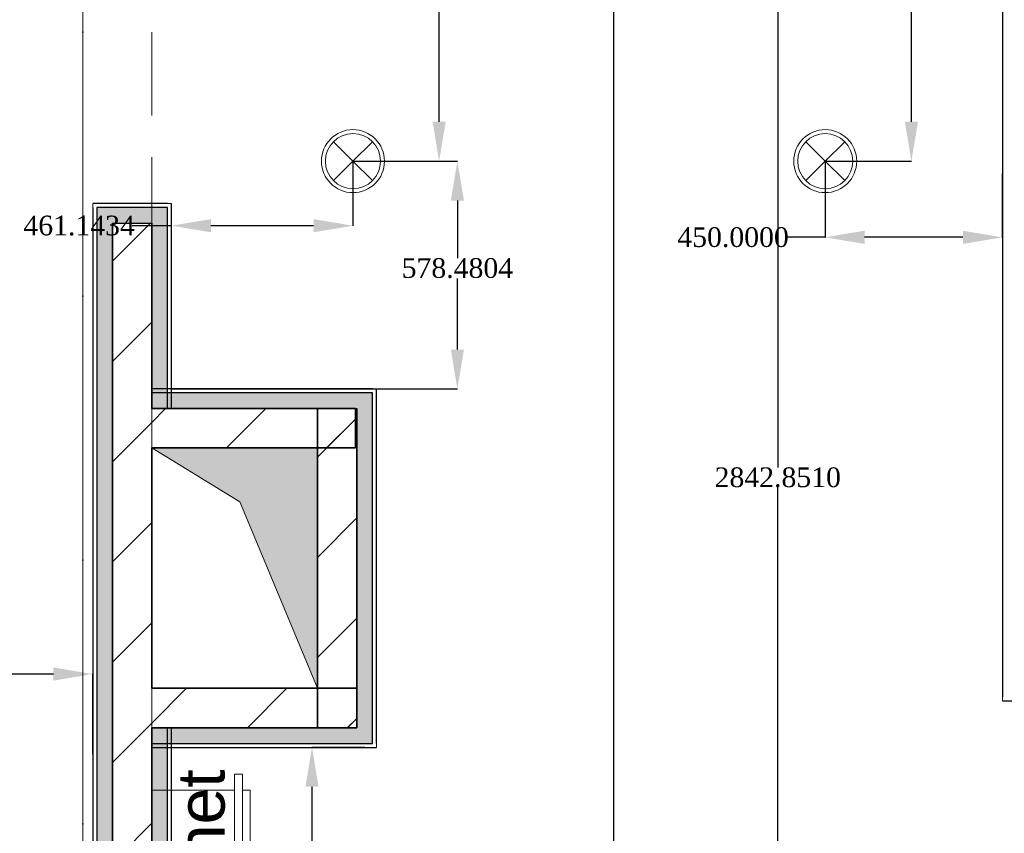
# Model space of a CAD drawing. Header units: millimetres. Extents: x 0 to 88385, y 0 to 41127.
# Tile 65 of 244: x 43071 to 45573, y 22507 to 24574. Entities that reach past the tile are written whole.
import ezdxf
from ezdxf import colors
from ezdxf.entities.mleader import LeaderData, LeaderLine
from ezdxf.enums import TextEntityAlignment as Align
from ezdxf.math import Vec2, Vec3

# ---------------------------------------------------------------- set-up
doc = ezdxf.new("R2010")
doc.units = ezdxf.units.MM
doc.header["$MEASUREMENT"] = 0
doc.linetypes.add('Dot & Dashed', pattern=[670.277762, 317.5, -176.388889, 0, -176.388874])
doc.linetypes.add('Hidden', pattern=[317.5, 211.666667, -105.833333])
for name, color, linetype in [('- ავარიული განათება', 7, 'Continuous'), ('- განათება', 7, 'Continuous'), ('New_Structural - Bearing', 7, 'Continuous'), ('Structural - Bearing', 7, 'Continuous'), ('Structural - Grid', 7, 'Continuous')]:
    doc.layers.add(name, color=color, linetype=linetype)
for name, color, linetype, lineweight in [('2D Drafting - General_Pen_No__1', 7, 'Continuous', 13), ('2D Drafting - General_Pen_No__2', 8, 'Continuous', 15), ('Interior - Furniture _Pen_No__20', 1, 'Continuous', 0), ('New_Structural - Bearing_Pen_No__1', 7, 'Continuous', 13), ('Structural - Bearing_Pen_No__27', 7, 'Continuous', 35)]:
    doc.layers.add(name, color=color, linetype=linetype, lineweight=lineweight)
for name, color, linetype, lineweight, true_color in [('New_Interior - Lamp_Pen_No__77', 7, 'Continuous', 20, 0xffeb28), ('New_Structural - Bearing_Pen_No__255', 7, 'Continuous', 13, 0xe8e8e8), ('New_Structural - Bearing_Pen_No__5', 7, 'Continuous', 25, 0x40a5ff), ('Structural - Bearing_Pen_No__81', 7, 'Continuous', 20, 0x6a6a6a), ('Structural - Grid_Pen_No__81', 7, 'Continuous', 20, 0x6a6a6a)]:
    doc.layers.add(name, color=color, linetype=linetype, lineweight=lineweight, true_color=true_color)
doc.styles.add('GENERATED_STYLE_1', font='arial.ttf')
doc.styles.add('GENERATED_STYLE_2', font='txt')
doc.styles.get("Standard").update_dxf_attribs({"font": 'sylfaen.ttf'})
doc.dimstyles.get("Standard").update_dxf_attribs({"dimtxt": 0.18, "dimasz": 0.18, "dimexe": 0.18, "dimexo": 0.0625, "dimgap": 0.09, "dimtad": 0, "dimtih": 1, "dimtoh": 1, "dimdec": 4, "dimzin": 0, "dimdsep": 46, "dimtxsty": 'Standard', "dimcen": 0.09, "dimadec": 0, "dimazin": 0, "dimtfac": 1, "dimtdec": 4, "dimtofl": 0, "dimtmove": 0, "dimatfit": 3, "dimfxl": 1, "dimtolj": 1, "dimtzin": 0, "dimarcsym": 0})
pattern_1 = [(45, (0, 0), (-127.2792, 127.2792), [])]

# ---------------------------------------------------------------- blocks, each defined once
blk = doc.blocks.new('Wall_25', base_point=(-40833.8, 21636.8))
at = {"layer": 'Structural - Bearing', "linetype": 'Continuous', "lineweight": 0, "true_color": 0x000000}
h = blk.add_hatch(dxfattribs=at)
h.set_pattern_fill('MASONRY_BLOCK', color=18, style=0, pattern_type=2)
h.set_pattern_definition(pattern_1)
h.paths.add_polyline_path([(-40833.8, 21636.8), (-40833.8, 24057), (-40933.8, 24057), (-40933.8, 21636.8)])
at = {"layer": 'Structural - Bearing_Pen_No__27', "color": 7, "linetype": 'Continuous', "lineweight": 35, "flags": 128}
for points in [[(-40933.8, 24057), (-40933.8, 21636.8)], [(-40833.8, 23586), (-40833.8, 24057)], [(-40833.8, 22875.5), (-40833.8, 23486)], [(-40833.8, 21636.8), (-40833.8, 22775.5)]]:
    blk.add_lwpolyline(points, dxfattribs=at)
blk = doc.blocks.new('Wall_27', base_point=(-40833.8, 23586))
at = {"layer": 'Structural - Bearing', "linetype": 'Continuous', "lineweight": 0, "true_color": 0x000000}
h = blk.add_hatch(dxfattribs=at)
h.set_pattern_fill('MASONRY_BLOCK', color=18, style=0, pattern_type=2)
h.set_pattern_definition(pattern_1)
h.paths.add_polyline_path([(-40833.8, 23486), (-40316.1, 23486), (-40316.1, 23586), (-40833.8, 23586)])
at = {"layer": 'Structural - Bearing_Pen_No__27', "color": 7, "linetype": 'Continuous', "lineweight": 35, "flags": 128}
for points in [[(-40316.1, 23586), (-40833.8, 23586)], [(-40316.1, 23486), (-40316.1, 23586)], [(-40833.8, 23486), (-40316.1, 23486)]]:
    blk.add_lwpolyline(points, dxfattribs=at)
blk = doc.blocks.new('Wall_28', base_point=(-40312.9, 23585.9))
at = {"layer": 'Structural - Bearing', "linetype": 'Continuous', "lineweight": 0, "true_color": 0x000000}
h = blk.add_hatch(dxfattribs=at)
h.set_pattern_fill('MASONRY_BLOCK', color=18, style=0, pattern_type=2)
h.set_pattern_definition(pattern_1)
h.paths.add_polyline_path([(-40412.9, 23585.9), (-40412.9, 22775.6), (-40312.9, 22775.6), (-40312.9, 23585.9)])
at = {"layer": 'Structural - Bearing_Pen_No__27', "color": 7, "linetype": 'Continuous', "lineweight": 35, "flags": 128}
for points in [[(-40412.9, 23585.9), (-40412.9, 22775.6)], [(-40312.9, 22775.6), (-40312.9, 23585.9)]]:
    blk.add_lwpolyline(points, dxfattribs=at)
blk = doc.blocks.new('Wall_29', base_point=(-40313, 22775.5))
at = {"layer": 'Structural - Bearing', "linetype": 'Continuous', "lineweight": 0, "true_color": 0x000000}
h = blk.add_hatch(dxfattribs=at)
h.set_pattern_fill('MASONRY_BLOCK', color=18, style=0, pattern_type=2)
h.set_pattern_definition(pattern_1)
h.paths.add_polyline_path([(-40313, 22875.5), (-40833.8, 22875.5), (-40833.8, 22775.5), (-40313, 22775.5)])
at = {"layer": 'Structural - Bearing_Pen_No__27', "color": 7, "linetype": 'Continuous', "lineweight": 35, "flags": 128}
for points in [[(-40313, 22875.5), (-40833.8, 22875.5)], [(-40313, 22775.5), (-40313, 22875.5)], [(-40833.8, 22775.5), (-40313, 22775.5)]]:
    blk.add_lwpolyline(points, dxfattribs=at)
blk = doc.blocks.new('Wall_62', base_point=(-19144.8, 22843.6))
at = {"layer": 'New_Structural - Bearing_Pen_No__1', "color": 7, "linetype": 'Continuous', "lineweight": 13, "flags": 128}
blk.add_lwpolyline([(-38672.6, 22843.6), (-38672.6, 22853.6)], dxfattribs=at)
at = {"layer": 'New_Structural - Bearing_Pen_No__5', "color": 161, "linetype": 'Continuous', "lineweight": 25, "true_color": 0x40a5ff, "flags": 128}
blk.add_lwpolyline([(-38672.6, 22843.6), (-35856.5, 22843.6)], dxfattribs=at)
blk = doc.blocks.new('Wall_63', base_point=(-38672.6, 22843.6))
at = {"layer": 'New_Structural - Bearing_Pen_No__5', "color": 161, "linetype": 'Continuous', "lineweight": 25, "true_color": 0x40a5ff, "flags": 128}
blk.add_lwpolyline([(-38672.6, 26511.8), (-38672.6, 22853.6)], dxfattribs=at)
blk = doc.blocks.new('Wall_207', base_point=(-40833.8, 20488))
at = {"layer": 'New_Structural - Bearing_Pen_No__255', "linetype": 'Continuous', "lineweight": 13, "true_color": 0xe8e8e8}
for points in [[(-40793.8, 20488), (-40793.8, 22775.5), (-40833.8, 22775.5), (-40833.8, 20488)], [(-40833.8, 20488), (-40833.8, 20448), (-40793.8, 20448)], [(-40793.8, 20488), (-40833.8, 20488), (-40793.8, 20448)]]:
    blk.add_hatch(color=254, dxfattribs=at).paths.add_polyline_path(points)
at = {"layer": 'New_Structural - Bearing_Pen_No__1', "color": 7, "linetype": 'Continuous', "lineweight": 13, "flags": 128}
for points in [[(-40833.8, 22775.5), (-40793.8, 22775.5)], [(-40793.8, 22775.5), (-40783.8, 22775.5)], [(-40783.8, 20438), (-40793.8, 20438)]]:
    blk.add_lwpolyline(points, dxfattribs=at)
at = {"layer": 'New_Structural - Bearing_Pen_No__5', "color": 161, "linetype": 'Continuous', "lineweight": 25, "true_color": 0x40a5ff}
for p, q in [((-40793.8, 20488), (-40793.8, 22775.5)), ((-40793.8, 20448), (-40793.8, 20488)), ((-40833.8, 20448), (-40793.8, 20448))]:
    blk.add_line(p, q, dxfattribs=at)
at = {"layer": 'New_Structural - Bearing_Pen_No__5', "color": 161, "linetype": 'Continuous', "lineweight": 25, "true_color": 0x40a5ff, "flags": 128}
for points in [[(-40833.8, 22775.5), (-40833.8, 20838)], [(-40783.8, 20888), (-40783.8, 22775.5)], [(-40783.8, 20798), (-40783.8, 20878)], [(-40783.8, 20438), (-40783.8, 20788)]]:
    blk.add_lwpolyline(points, dxfattribs=at)
blk = doc.blocks.new('Wall_208', base_point=(-40833.8, 22775.5))
at = {"layer": 'New_Structural - Bearing_Pen_No__255', "linetype": 'Continuous', "lineweight": 13, "true_color": 0xe8e8e8}
for points in [[(-40312.9, 22775.5), (-40833.8, 22775.5), (-40833.8, 22735.5), (-40312.9, 22735.5)], [(-40272.9, 22775.5), (-40312.9, 22775.5), (-40272.9, 22735.5)], [(-40312.9, 22775.5), (-40312.9, 22735.5), (-40272.9, 22735.5)]]:
    blk.add_hatch(color=254, dxfattribs=at).paths.add_polyline_path(points)
at = {"layer": 'New_Structural - Bearing_Pen_No__1', "color": 7, "linetype": 'Continuous', "lineweight": 13, "flags": 128}
for points in [[(-40833.8, 22775.5), (-40833.8, 22735.5)], [(-40833.8, 22735.5), (-40833.8, 22725.5)], [(-40262.9, 22725.5), (-40262.9, 22735.5)]]:
    blk.add_lwpolyline(points, dxfattribs=at)
at = {"layer": 'New_Structural - Bearing_Pen_No__5', "color": 161, "linetype": 'Continuous', "lineweight": 25, "true_color": 0x40a5ff}
for p, q in [((-40272.9, 22735.5), (-40272.9, 22775.5)), ((-40833.8, 22735.5), (-40312.9, 22735.5)), ((-40312.9, 22735.5), (-40272.9, 22735.5))]:
    blk.add_line(p, q, dxfattribs=at)
at = {"layer": 'New_Structural - Bearing_Pen_No__5', "color": 161, "linetype": 'Continuous', "lineweight": 25, "true_color": 0x40a5ff, "flags": 128}
for points in [[(-40312.9, 22775.5), (-40833.8, 22775.5)], [(-40833.8, 22725.5), (-40262.9, 22725.5)]]:
    blk.add_lwpolyline(points, dxfattribs=at)
blk = doc.blocks.new('Wall_209', base_point=(-40312.9, 22775.5))
at = {"layer": 'New_Structural - Bearing_Pen_No__255', "linetype": 'Continuous', "lineweight": 13, "true_color": 0xe8e8e8}
for points in [[(-40312.9, 23626), (-40312.9, 23586), (-40272.9, 23626)], [(-40312.9, 23586), (-40272.9, 23586), (-40272.9, 23626)], [(-40272.9, 23586), (-40312.9, 23586), (-40312.9, 22775.5), (-40272.9, 22775.5)]]:
    blk.add_hatch(color=254, dxfattribs=at).paths.add_polyline_path(points)
at = {"layer": 'New_Structural - Bearing_Pen_No__1', "color": 7, "linetype": 'Continuous', "lineweight": 13, "flags": 128}
blk.add_lwpolyline([(-40262.9, 23636), (-40272.9, 23636)], dxfattribs=at)
at = {"layer": 'New_Structural - Bearing_Pen_No__5', "color": 161, "linetype": 'Continuous', "lineweight": 25, "true_color": 0x40a5ff}
for p, q in [((-40272.9, 23626), (-40312.9, 23626)), ((-40272.9, 23586), (-40272.9, 23626)), ((-40272.9, 22775.5), (-40272.9, 23586)), ((-40272.9, 22735.5), (-40272.9, 22775.5))]:
    blk.add_line(p, q, dxfattribs=at)
at = {"layer": 'New_Structural - Bearing_Pen_No__5', "color": 161, "linetype": 'Continuous', "lineweight": 25, "true_color": 0x40a5ff, "flags": 128}
for points in [[(-40262.9, 22735.5), (-40262.9, 23636)], [(-40312.9, 23586), (-40312.9, 22775.5)]]:
    blk.add_lwpolyline(points, dxfattribs=at)
blk = doc.blocks.new('Wall_210', base_point=(-40312.9, 23586))
at = {"layer": 'New_Structural - Bearing_Pen_No__255', "linetype": 'Continuous', "lineweight": 13, "true_color": 0xe8e8e8}
blk.add_hatch(color=254, dxfattribs=at).paths.add_polyline_path([(-40312.9, 23626), (-40833.8, 23626), (-40833.8, 23586), (-40312.9, 23586)])
at = {"layer": 'New_Structural - Bearing_Pen_No__1', "color": 7, "linetype": 'Continuous', "lineweight": 13, "flags": 128}
for points in [[(-40833.8, 23626), (-40833.8, 23636)], [(-40833.8, 23586), (-40833.8, 23626)]]:
    blk.add_lwpolyline(points, dxfattribs=at)
at = {"layer": 'New_Structural - Bearing_Pen_No__5', "color": 161, "linetype": 'Continuous', "lineweight": 25, "true_color": 0x40a5ff}
for p, q in [((-40312.9, 23626), (-40833.8, 23626)), ((-40272.9, 23626), (-40312.9, 23626))]:
    blk.add_line(p, q, dxfattribs=at)
at = {"layer": 'New_Structural - Bearing_Pen_No__5', "color": 161, "linetype": 'Continuous', "lineweight": 25, "true_color": 0x40a5ff, "flags": 128}
for points in [[(-40272.9, 23636), (-40833.8, 23636)], [(-40833.8, 23586), (-40312.9, 23586)]]:
    blk.add_lwpolyline(points, dxfattribs=at)
blk = doc.blocks.new('Wall_211', base_point=(-40833.8, 23586))
at = {"layer": 'New_Structural - Bearing_Pen_No__255', "linetype": 'Continuous', "lineweight": 13, "true_color": 0xe8e8e8}
for points in [[(-40833.8, 24097), (-40833.8, 24057), (-40793.8, 24097)], [(-40833.8, 24057), (-40793.8, 24057), (-40793.8, 24097)], [(-40833.8, 24057), (-40833.8, 23586), (-40793.8, 23586), (-40793.8, 24057)]]:
    blk.add_hatch(color=254, dxfattribs=at).paths.add_polyline_path(points)
at = {"layer": 'New_Structural - Bearing_Pen_No__1', "color": 7, "linetype": 'Continuous', "lineweight": 13, "flags": 128}
for points in [[(-40783.8, 24107), (-40793.8, 24107)], [(-40833.8, 23586), (-40793.8, 23586)], [(-40793.8, 23586), (-40783.8, 23586)]]:
    blk.add_lwpolyline(points, dxfattribs=at)
at = {"layer": 'New_Structural - Bearing_Pen_No__5', "color": 161, "linetype": 'Continuous', "lineweight": 25, "true_color": 0x40a5ff}
for p, q in [((-40793.8, 24097), (-40833.8, 24097)), ((-40793.8, 24057), (-40793.8, 24097)), ((-40793.8, 23586), (-40793.8, 24057))]:
    blk.add_line(p, q, dxfattribs=at)
at = {"layer": 'New_Structural - Bearing_Pen_No__5', "color": 161, "linetype": 'Continuous', "lineweight": 25, "true_color": 0x40a5ff, "flags": 128}
for points in [[(-40783.8, 23586), (-40783.8, 24107)], [(-40833.8, 24057), (-40833.8, 23586)]]:
    blk.add_lwpolyline(points, dxfattribs=at)
blk = doc.blocks.new('Wall_212', base_point=(-40833.8, 24057))
at = {"layer": 'New_Structural - Bearing_Pen_No__255', "linetype": 'Continuous', "lineweight": 13, "true_color": 0xe8e8e8}
for points in [[(-40973.8, 24057), (-40933.8, 24057), (-40973.8, 24097)], [(-40973.8, 24097), (-40933.8, 24057), (-40933.8, 24097)], [(-40933.8, 24097), (-40933.8, 24057), (-40833.8, 24057), (-40833.8, 24097)]]:
    blk.add_hatch(color=254, dxfattribs=at).paths.add_polyline_path(points)
at = {"layer": 'New_Structural - Bearing_Pen_No__1', "color": 7, "linetype": 'Continuous', "lineweight": 13, "flags": 128}
blk.add_lwpolyline([(-40983.8, 24107), (-40983.8, 24097)], dxfattribs=at)
at = {"layer": 'New_Structural - Bearing_Pen_No__5', "color": 161, "linetype": 'Continuous', "lineweight": 25, "true_color": 0x40a5ff}
for p, q in [((-40973.8, 24097), (-40973.8, 24057)), ((-40933.8, 24097), (-40973.8, 24097)), ((-40833.8, 24097), (-40933.8, 24097)), ((-40793.8, 24097), (-40833.8, 24097))]:
    blk.add_line(p, q, dxfattribs=at)
at = {"layer": 'New_Structural - Bearing_Pen_No__5', "color": 161, "linetype": 'Continuous', "lineweight": 25, "true_color": 0x40a5ff, "flags": 128}
for points in [[(-40793.8, 24107), (-40983.8, 24107)], [(-40933.8, 24057), (-40833.8, 24057)]]:
    blk.add_lwpolyline(points, dxfattribs=at)
blk = doc.blocks.new('Wall_213', base_point=(-40933.8, 24057))
at = {"layer": 'New_Structural - Bearing_Pen_No__255', "linetype": 'Continuous', "lineweight": 13, "true_color": 0xe8e8e8}
for points in [[(-40973.8, 24057), (-40973.8, 21736.8), (-40933.8, 21736.8), (-40933.8, 24057)], [(-40973.8, 21636.8), (-40973.8, 20878), (-40933.8, 20878), (-40933.8, 21636.8)], [(-40973.8, 20838), (-40933.8, 20838), (-40973.8, 20878)], [(-40973.8, 20878), (-40933.8, 20838), (-40933.8, 20878)]]:
    blk.add_hatch(color=254, dxfattribs=at).paths.add_polyline_path(points)
at = {"layer": 'New_Structural - Bearing_Pen_No__5', "color": 161, "linetype": 'Continuous', "lineweight": 25, "true_color": 0x40a5ff}
for p, q in [((-40973.8, 24097), (-40973.8, 24057)), ((-40973.8, 24057), (-40973.8, 21736.8)), ((-40973.8, 21636.8), (-40973.8, 20878)), ((-40983.8, 20878), (-40973.8, 20878))]:
    blk.add_line(p, q, dxfattribs=at)
at = {"layer": 'New_Structural - Bearing_Pen_No__5', "color": 161, "linetype": 'Continuous', "lineweight": 25, "true_color": 0x40a5ff, "flags": 128}
for points in [[(-40983.8, 24097), (-40983.8, 21786.8)], [(-40933.8, 20838), (-40933.8, 24057)], [(-40983.8, 21776.8), (-40983.8, 21736.8)], [(-40983.8, 21636.8), (-40983.8, 21596.8)], [(-40983.8, 21586.8), (-40983.8, 20888)]]:
    blk.add_lwpolyline(points, dxfattribs=at)
at = {"layer": 'Structural - Bearing_Pen_No__27', "color": 7, "linetype": 'Continuous', "lineweight": 35}
for p, q in [((-40973.8, 21736.8), (-40983.8, 21736.8)), ((-40933.8, 21736.8), (-40973.8, 21736.8)), ((-40983.8, 21636.8), (-40973.8, 21636.8)), ((-40973.8, 21636.8), (-40933.8, 21636.8))]:
    blk.add_line(p, q, dxfattribs=at)
blk = doc.blocks.new('Fire Hose Cabinet')
at = {"layer": 'Interior - Furniture _Pen_No__20', "color": 1, "linetype": 'Continuous', "lineweight": 0}
for p, q in [((860, 250), (40, 250)), ((40, 250), (40, 40)), ((860, 40), (860, 250)), ((900, 40), (0, 40)), ((0, 40), (0, 20)), ((40, 40), (860, 40)), ((900, 20), (900, 40)), ((0, 20), (900, 20)), ((860, 20), (40, 20)), ((40, 20), (40, 0)), ((40, 0), (860, 0)), ((860, 0), (860, 20))]:
    blk.add_line(p, q, dxfattribs=at)
at = {"layer": 'Interior - Furniture _Pen_No__20', "color": 1, "linetype": 'Continuous', "lineweight": 0, "style": 'GENERATED_STYLE_1'}
blk.add_attdef('txt', text='', height=120, dxfattribs=at).set_placement((450, 130.9), align=Align.MIDDLE_CENTER)
blk = doc.blocks.new('Standard grid marker_2')
at = {"layer": 'Structural - Grid_Pen_No__81', "color": 251, "linetype": 'Continuous', "lineweight": 20, "true_color": 0x6a6a6a}
blk.add_line((1000, 0), (27734.9, 0), dxfattribs=at)
at = {"layer": 'Structural - Grid_Pen_No__81', "color": 251, "lineweight": 20, "true_color": 0x6a6a6a, "style": 'GENERATED_STYLE_2'}
for tag, p in [('AC_MarkerText_1_0', (-1.5, -46.7)), ('AC_MarkerText_1_1', (28933.4, -46.7))]:
    blk.add_attdef(tag, text='', height=100, rotation=270, dxfattribs=at).set_placement(p, align=Align.TOP_CENTER)
blk = doc.blocks.new('Beam_8', base_point=(-41008.8, 14663))
at = {"layer": 'Structural - Bearing_Pen_No__81', "color": 251, "linetype": 'Dot & Dashed', "lineweight": 20, "true_color": 0x6a6a6a}
blk.add_line((-41008.8, 14663), (-41008.8, 32663), dxfattribs=at)
at = {"layer": 'Structural - Bearing_Pen_No__81', "color": 251, "linetype": 'Hidden', "lineweight": 20, "true_color": 0x6a6a6a}
blk.add_line((-40833.8, 20838), (-40833.8, 26488), dxfattribs=at)
blk = doc.blocks.new('Recessed Spot')
at = {"layer": 'New_Interior - Lamp_Pen_No__77', "color": 2, "linetype": 'Continuous', "lineweight": 20, "true_color": 0xffeb28}
for q in [(-49.5, 49.5), (49.5, 49.5), (-49.5, -49.5), (49.5, -49.5)]:
    blk.add_line((0, 0), q, dxfattribs=at)
at = {"layer": 'New_Interior - Lamp_Pen_No__77', "color": 2, "linetype": 'Continuous', "lineweight": 20, "true_color": 0xffeb28, "flags": 128}
blk.add_lwpolyline([(80, 0, 1), (-80, 0, 1)], format="xyb", close=True, dxfattribs=at)
at = {"layer": 'New_Interior - Lamp_Pen_No__77', "color": 2, "linetype": 'Continuous', "lineweight": 20, "true_color": 0xffeb28}
blk.add_circle((0, 0), 70, dxfattribs=at)
blk = doc.blocks.new('*D761')
at = {"layer": '- განათება', "color": 0, "lineweight": -2, "transparency": 16777216}
for p, q in [((42156.5, 22714.5), (42156.5, 22911.9)), ((42256.5, 22911.7), (42556.5, 22911.7)), ((43156.5, 22911.7), (42855.8, 22911.7)), ((43256.5, 22708.3), (43256.5, 22911.9))]:
    blk.add_line(p, q, dxfattribs=at)
at = {"layer": '- განათება', "color": 0, "transparency": 16777216}
for points in [[(42256.5, 22928.4), (42256.5, 22895), (42156.5, 22911.7)], [(43156.5, 22928.4), (43156.5, 22895), (43256.5, 22911.7)]]:
    blk.add_solid(points, dxfattribs=at)
at = {"layer": 'Defpoints', "color": 0, "transparency": 16777216}
for p in [(42156.5, 22911.7), (42156.5, 22714.5), (43256.5, 22708.2)]:
    blk.add_point(p, dxfattribs=at)
at = {"layer": '- განათება', "color": 0, "transparency": 16777216, "insert": (42706.1, 22911.7), "char_height": 50, "attachment_point": 5}
blk.add_mtext('\\A1;{\\fSylfaen|b0|i0|c0|p18;1100.0000}', dxfattribs=at)
blk = doc.blocks.new('*D1165')
at = {"layer": '- განათება', "color": 0, "lineweight": -2, "transparency": 16777216}
for p, q in [((45117.7, 25714.5), (45336.8, 25714.5)), ((45336.6, 25614.5), (45336.6, 25132.5)), ((45336.6, 24314.5), (45336.6, 25081.2)), ((45117.7, 24214.5), (45336.8, 24214.5))]:
    blk.add_line(p, q, dxfattribs=at)
at = {"layer": '- განათება', "color": 0, "transparency": 16777216}
for points in [[(45320, 25614.5), (45353.3, 25614.5), (45336.6, 25714.5)], [(45320, 24314.5), (45353.3, 24314.5), (45336.6, 24214.5)]]:
    blk.add_solid(points, dxfattribs=at)
at = {"layer": 'Defpoints', "color": 0, "transparency": 16777216}
for p in [(45117.6, 25714.5), (45117.6, 24214.5), (45336.6, 24214.5)]:
    blk.add_point(p, dxfattribs=at)
at = {"layer": '- განათება', "color": 0, "transparency": 16777216, "insert": (45336.6, 25106.9), "char_height": 50, "attachment_point": 5}
blk.add_mtext('\\A1;{\\fSylfaen|b0|i0|c0|p18;1500.0000}', dxfattribs=at)
blk = doc.blocks.new('*D1166')
at = {"layer": '- განათება', "color": 0, "lineweight": -2, "transparency": 16777216}
for p, q in [((43917.7, 25714.5), (44136.8, 25714.5)), ((44136.6, 25614.5), (44136.6, 25132.5)), ((44136.6, 24314.5), (44136.6, 25081.2)), ((43917.7, 24214.5), (44136.8, 24214.5))]:
    blk.add_line(p, q, dxfattribs=at)
at = {"layer": '- განათება', "color": 0, "transparency": 16777216}
for points in [[(44120, 25614.5), (44153.3, 25614.5), (44136.6, 25714.5)], [(44120, 24314.5), (44153.3, 24314.5), (44136.6, 24214.5)]]:
    blk.add_solid(points, dxfattribs=at)
at = {"layer": 'Defpoints', "color": 0, "transparency": 16777216}
for p in [(43917.6, 25714.5), (43917.6, 24214.5), (44136.6, 24214.5)]:
    blk.add_point(p, dxfattribs=at)
at = {"layer": '- განათება', "color": 0, "transparency": 16777216, "insert": (44136.6, 25106.9), "char_height": 50, "attachment_point": 5}
blk.add_mtext('\\A1;{\\fSylfaen|b0|i0|c0|p18;1500.0000}', dxfattribs=at)
blk = doc.blocks.new('*D1167')
at = {"layer": '- განათება', "color": 0, "lineweight": -2, "transparency": 16777216}
for p, q in [((43917.6, 24214.4), (43917.6, 24050.3)), ((43456.5, 24050.5), (43356.5, 24050.5)), ((43456.5, 23895.6), (43456.5, 24050.6)), ((43817.6, 24050.5), (43556.5, 24050.5))]:
    blk.add_line(p, q, dxfattribs=at)
at = {"layer": '- განათება', "color": 0, "transparency": 16777216}
for points in [[(43556.5, 24067.1), (43556.5, 24033.8), (43456.5, 24050.5)], [(43817.6, 24067.1), (43817.6, 24033.8), (43917.6, 24050.5)]]:
    blk.add_solid(points, dxfattribs=at)
at = {"layer": 'Defpoints', "color": 0, "transparency": 16777216}
for p in [(43917.6, 24214.5), (43917.6, 24050.5), (43456.5, 23895.5)]:
    blk.add_point(p, dxfattribs=at)
at = {"layer": '- განათება', "color": 0, "transparency": 16777216, "insert": (43221.8, 24050.5), "char_height": 50, "attachment_point": 5}
blk.add_mtext('\\A1;{\\fSylfaen|b0|i0|c0|p18;461.1434}', dxfattribs=at)
blk = doc.blocks.new('*D1168')
at = {"layer": '- განათება', "color": 0, "lineweight": -2, "transparency": 16777216}
for p, q in [((43917.7, 24214.5), (44183.1, 24214.5)), ((44182.9, 24114.5), (44182.9, 23968.1)), ((44182.9, 23736), (44182.9, 23916.8)), ((43456.6, 23636), (44183.1, 23636))]:
    blk.add_line(p, q, dxfattribs=at)
at = {"layer": '- განათება', "color": 0, "transparency": 16777216}
for points in [[(44166.3, 24114.5), (44199.6, 24114.5), (44182.9, 24214.5)], [(44166.3, 23736), (44199.6, 23736), (44182.9, 23636)]]:
    blk.add_solid(points, dxfattribs=at)
at = {"layer": 'Defpoints', "color": 0, "transparency": 16777216}
for p in [(43917.6, 24214.5), (44182.9, 24214.5), (43456.5, 23636)]:
    blk.add_point(p, dxfattribs=at)
at = {"layer": '- განათება', "color": 0, "transparency": 16777216, "insert": (44182.9, 23942.5), "char_height": 50, "attachment_point": 5}
blk.add_mtext('\\A1;{\\fSylfaen|b0|i0|c0|p18;578.4804}', dxfattribs=at)
blk = doc.blocks.new('*D1169')
at = {"layer": '- განათება', "color": 0, "lineweight": -2, "transparency": 16777216}
for p, q in [((45117.6, 24214.4), (45117.6, 24020.8)), ((45567.6, 24183.4), (45567.6, 24020.8)), ((45117.6, 24021), (45017.6, 24021)), ((45467.6, 24021), (45217.6, 24021))]:
    blk.add_line(p, q, dxfattribs=at)
at = {"layer": '- განათება', "color": 0, "transparency": 16777216}
for points in [[(45217.6, 24037.7), (45217.6, 24004.3), (45117.6, 24021)], [(45467.6, 24037.7), (45467.6, 24004.3), (45567.6, 24021)]]:
    blk.add_solid(points, dxfattribs=at)
at = {"layer": 'Defpoints', "color": 0, "transparency": 16777216}
for p in [(45117.6, 24214.5), (45567.6, 24183.5), (45117.6, 24021)]:
    blk.add_point(p, dxfattribs=at)
at = {"layer": '- განათება', "color": 0, "transparency": 16777216, "insert": (44883.4, 24021), "char_height": 50, "attachment_point": 5}
blk.add_mtext('\\A1;{\\fSylfaen|b0|i0|c0|p18;450.0000}', dxfattribs=at)
blk = doc.blocks.new('*D1185')
at = {"layer": '- განათება', "color": 0, "lineweight": -2, "transparency": 16777216}
for p, q in [((43947.9, 22725.5), (43813.3, 22725.5)), ((43813.5, 22625.5), (43813.5, 22305.6)), ((43813.5, 21968), (43813.5, 22254.4)), ((43917.6, 21868), (43813.3, 21868))]:
    blk.add_line(p, q, dxfattribs=at)
at = {"layer": '- განათება', "color": 0, "transparency": 16777216}
for points in [[(43796.8, 22625.5), (43830.2, 22625.5), (43813.5, 22725.5)], [(43796.8, 21968), (43830.2, 21968), (43813.5, 21868)]]:
    blk.add_solid(points, dxfattribs=at)
at = {"layer": 'Defpoints', "color": 0, "transparency": 16777216}
for p in [(43813.5, 22725.5), (43948, 22725.5), (43917.6, 21868)]:
    blk.add_point(p, dxfattribs=at)
at = {"layer": '- განათება', "color": 0, "transparency": 16777216, "insert": (43813.5, 22280), "char_height": 50, "attachment_point": 5}
blk.add_mtext('\\A1;{\\fSylfaen|b0|i0|c0|p18;857.5485}', dxfattribs=at)
blk = doc.blocks.new('*D1380')
at = {"layer": '- ავარიული განათება', "color": 0, "lineweight": -2, "transparency": 16777216}
for p, q in [((44374.5, 24708.6), (44997.2, 24708.6)), ((44997, 24608.6), (44997, 23436.6)), ((44997, 21965.8), (44997, 23385.4)), ((44502.8, 21865.8), (44997.2, 21865.8))]:
    blk.add_line(p, q, dxfattribs=at)
at = {"layer": '- ავარიული განათება', "color": 0, "transparency": 16777216}
for points in [[(44980.3, 24608.6), (45013.7, 24608.6), (44997, 24708.6)], [(44980.3, 21965.8), (45013.7, 21965.8), (44997, 21865.8)]]:
    blk.add_solid(points, dxfattribs=at)
at = {"layer": 'Defpoints', "color": 0, "transparency": 16777216}
for p in [(44374.5, 24708.6), (44997, 24708.6), (44502.8, 21865.8)]:
    blk.add_point(p, dxfattribs=at)
at = {"layer": '- ავარიული განათება', "color": 0, "transparency": 16777216, "insert": (44997, 23411), "char_height": 50, "attachment_point": 5}
blk.add_mtext('\\A1;{\\fSylfaen|b0|i0|c0|p18;2842.8510}', dxfattribs=at)

msp = doc.modelspace()

# ---------------------------------------------------------------- hatches: boundary and pattern name
at = {"layer": '2D Drafting - General_Pen_No__1', "linetype": 'Continuous', "lineweight": 0, "true_color": 0x000000}
msp.add_hatch(color=18, dxfattribs=at).paths.add_polyline_path([(43827.40174, 22875.52951), (43630.30245, 23348.96404), (43406.5059, 23485.96956), (43827.40174, 23485.96956)])

# ---------------------------------------------------------------- linework, layer by layer
at = {"layer": '- ავარიული განათება', "color": 3}
msp.add_lwpolyline([(44580.75198, 22057.57224), (44580.75198, 24630.66129)], dxfattribs=at)
at = {"layer": '2D Drafting - General_Pen_No__2', "color": 8, "linetype": 'Continuous', "lineweight": 15, "flags": 128}
msp.add_lwpolyline([(43827.40174, 22875.52951), (43630.30245, 23348.96404), (43406.5059, 23485.96956), (43827.40174, 23485.96956)], close=True, dxfattribs=at)

# ---------------------------------------------------------------- block references
at = {"layer": '- განათება', "color": 2, "linetype": 'Continuous', "lineweight": 20, "true_color": 0xffeb28, "zscale": 1000}
for p in [(43917.6493, 24214.45001), (45117.6493, 24214.45001)]:
    msp.add_blockref('Recessed Spot', p, dxfattribs=at)
at = {"layer": 'Interior - Furniture _Pen_No__20', "color": 1, "linetype": 'Continuous', "lineweight": 0}
ref = msp.add_blockref('Fire Hose Cabinet', (43656.5059, 21757.19227), dxfattribs=dict(at, zscale=1000, rotation=89.99999999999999))
ref.add_attrib('txt', 'Fire Cabinet', dxfattribs={"color": 1, "linetype": 'Continuous', "lineweight": 0, "height": 120, "rotation": 90, "style": 'GENERATED_STYLE_1'}).set_placement((43531.5059, 22213.04524), align=Align.MIDDLE_CENTER)
at = {"layer": 'New_Structural - Bearing', "color": 7, "lineweight": 35}
for name, p in [('Wall_63', (45567.6493, 22843.6013)), ('Wall_212', (43406.5059, 24056.99345)), ('Wall_213', (43306.5059, 24056.99345)), ('Wall_211', (43406.5059, 23585.96956)), ('Wall_62', (65095.50151, 22843.6013)), ('Wall_210', (43927.40174, 23585.96956)), ('Wall_209', (43927.40174, 22775.52951)), ('Wall_207', (43406.5059, 20487.98097)), ('Wall_208', (43406.5059, 22775.52951))]:
    msp.add_blockref(name, p, dxfattribs=at)
at = {"layer": 'Structural - Bearing', "color": 251, "lineweight": 20, "true_color": 0x6a6a6a}
msp.add_blockref('Beam_8', (43231.5059, 14662.98097), dxfattribs=at)
at = {"layer": 'Structural - Bearing', "color": 7, "lineweight": 35}
for name, p in [('Wall_25', (43406.5059, 21636.81608)), ('Wall_27', (43406.5059, 23585.96956)), ('Wall_28', (43927.40174, 23585.87836)), ('Wall_29', (43927.29238, 22775.52951))]:
    msp.add_blockref(name, p, dxfattribs=at)
at = {"layer": 'Structural - Grid', "color": 8, "linetype": 'Continuous', "lineweight": 15, "zscale": 1000, "rotation": 90}
msp.add_blockref('Standard grid marker_2', (43231.5059, 11703.05519), dxfattribs=at)

# ---------------------------------------------------------------- dimensions: what is measured, and where the dimension line sits
at = {"layer": '- ავარიული განათება', "color": 1}
dim = msp.add_linear_dim(base=(44997, 24708.64211), p1=(44502.77116, 21865.79114), p2=(44374.46065, 24708.64211), angle=90, text='{\\fSylfaen|b0|i0|c0|p18;<>}', dimstyle='Standard', override={"dimtxt": 50, "dimasz": 100}, dxfattribs=at)
dim.commit()
dim.dimension.update_dxf_attribs({"geometry": '*D1380', "text_midpoint": (44997, 23411), "dimtype": 160})
at = {"layer": '- განათება', "color": 1}
for base, p1, p2, angle, picture, middle in [((44136.6434, 24214.45001), (43917.6493, 25714.45001), (43917.6493, 24214.45001), 270, '*D1166', (44136.6434, 25106.88509)), ((45336.6434, 24214.45001), (45117.6493, 25714.45001), (45117.6493, 24214.45001), 270, '*D1165', (45336.6434, 25106.88509)), ((44182.920448, 24214.450013), (43456.5059, 23635.969564), (43917.649302, 24214.450013), 90, '*D1168', (44182.920448, 23942.487835)), ((45117.6493, 24021), (45567.6493, 24183.45951), (45117.6493, 24214.45001), 180, '*D1169', (44883.37671, 24021)), ((42156.5059, 22911.70825), (43256.5059, 22708.20825), (42156.5059, 22714.45001), 180, '*D761', (42706.13589, 22911.70825)), ((43813.5, 22725.52951), (43917.6493, 21867.98097), (43948, 22725.52951), 90, '*D1185', (43813.5, 22280))]:
    dim = msp.add_linear_dim(base=base, p1=p1, p2=p2, angle=angle, text='{\\fSylfaen|b0|i0|c0|p18;<>}', dimstyle='Standard', override={"dimtxt": 50, "dimasz": 100}, dxfattribs=at)
    dim.commit()
    dim.dimension.update_dxf_attribs({"geometry": picture, "text_midpoint": middle, "dimtype": 160})
dim = msp.add_linear_dim(base=(43917.6493, 24050.4668), p1=(43456.5059, 23895.5), p2=(43917.6493, 24214.45001), text='{\\fSylfaen|b0|i0|c0|p18;<>}', dimstyle='Standard', override={"dimtxt": 50, "dimasz": 100}, dxfattribs=at)
dim.commit()
dim.dimension.update_dxf_attribs({"geometry": '*D1167', "text_midpoint": (43221.84407, 24050.4668), "dimtype": 160})

# ---------------------------------------------------------------- leaders
at = {"color": 5}
ml = msp.add_multileader_mtext('Standard', dxfattribs=at)
ml.set_content('ნეოტეკის  ფარი', color=5)
ml.set_leader_properties()
ml.build(insert=Vec2(0, 0))
ml.multileader.update_dxf_attribs({"text_right_attachment_type": 6, "dogleg_length": 50, "arrow_head_size": 100})
ctx = ml.context
ctx.base_point, ctx.char_height, ctx.arrow_head_size, ctx.landing_gap_size, ctx.plane_origin = Vec3(50468.91, 32218.71661), 100, 100, 0.09, Vec3(56312.8393, 27064.407)
ctx.right_attachment = 6
notes = []
notes.append((ctx, [(0, (0, 0, 0), (0, 0), (1, 0), 1, [])]))
ctx.mtext.insert, ctx.mtext.width, ctx.mtext.flow_direction = Vec3(50469, 32288.46183), 1402.7684334, 5
ml = msp.add_multileader_mtext('Standard', dxfattribs=at)
ml.set_content('ნეოტეკის \\Pრეკი', color=5)
ml.set_leader_properties()
ml.build(insert=Vec2(0, 0))
ml.multileader.update_dxf_attribs({"text_right_attachment_type": 6, "dogleg_length": 50, "arrow_head_size": 100})
ctx = ml.context
ctx.base_point, ctx.char_height, ctx.arrow_head_size, ctx.landing_gap_size, ctx.plane_origin = Vec3(52433.92127, 31594.41315), 100, 100, 0.09, Vec3(58277.85057, 26439.85585)
ctx.right_attachment = 6
notes.append((ctx, [(0, (0, 0, 0), (0, 0), (1, 0), 1, [])]))
ctx.mtext.insert, ctx.mtext.width, ctx.mtext.flow_direction = Vec3(52434.01127, 31663.91068), 1402.7684334, 5
ml = msp.add_multileader_mtext('Standard', dxfattribs=at)
ml.set_content('ნეოტეკის ფარი', color=5)
ml.set_leader_properties()
ml.build(insert=Vec2(0, 0))
ml.multileader.update_dxf_attribs({"text_right_attachment_type": 6, "dogleg_length": 50, "arrow_head_size": 100})
ctx = ml.context
ctx.base_point, ctx.char_height, ctx.arrow_head_size, ctx.landing_gap_size, ctx.plane_origin, ctx.plane_x_axis, ctx.plane_y_axis = Vec3(52750.59611, 30623.37284), 100, 100, 0.09, Vec3(48445.57174, 24617.92422), Vec3(0, -1), Vec3(1, 0)
ctx.right_attachment = 6
notes.append((ctx, [(0, (0, 0, 0), (0, 0), (1, 0), 1, [])]))
ctx.mtext.insert, ctx.mtext.text_direction, ctx.mtext.rotation, ctx.mtext.width, ctx.mtext.flow_direction = Vec3(52820.34133, 30623.28284), Vec3(0, -1), 4.7123889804, 1402.7684334, 5
ml = msp.add_multileader_mtext('Standard', dxfattribs=at)
ml.set_content('ელ. ფარების ადგილი', color=5)
ml.set_leader_properties()
ml.build(insert=Vec2(0, 0))
ml.multileader.update_dxf_attribs({"text_right_attachment_type": 6, "dogleg_length": 50, "arrow_head_size": 100})
ctx = ml.context
ctx.base_point, ctx.char_height, ctx.arrow_head_size, ctx.landing_gap_size, ctx.plane_origin = Vec3(52207.87269, 28518.35488), 100, 100, 0.09, Vec3(58051.80199, 23364.78837)
ctx.right_attachment = 6
notes.append((ctx, [(0, (0, 0, 0), (0, 0), (1, 0), 1, [])]))
ctx.mtext.insert, ctx.mtext.width, ctx.mtext.flow_direction = Vec3(52207.96269, 28588.8432), 1402.7684334, 5
for ctx, leaders in notes:
    for number, flags, end, landing, length, lines in leaders:
        leader = LeaderData()
        leader.index, (leader.has_last_leader_line, leader.has_dogleg_vector, leader.attachment_direction) = number, flags
        leader.last_leader_point, leader.dogleg_vector, leader.dogleg_length = Vec3(end), Vec3(landing), length
        for number, points, colour, breaks in lines:
            line = LeaderLine()
            line.index, line.vertices, line.color, line.breaks = number, Vec3.list(points), colors.encode_raw_color(colour), breaks
            leader.lines.append(line)
        ctx.leaders.append(leader)

doc.saveas('drawing.dxf')
